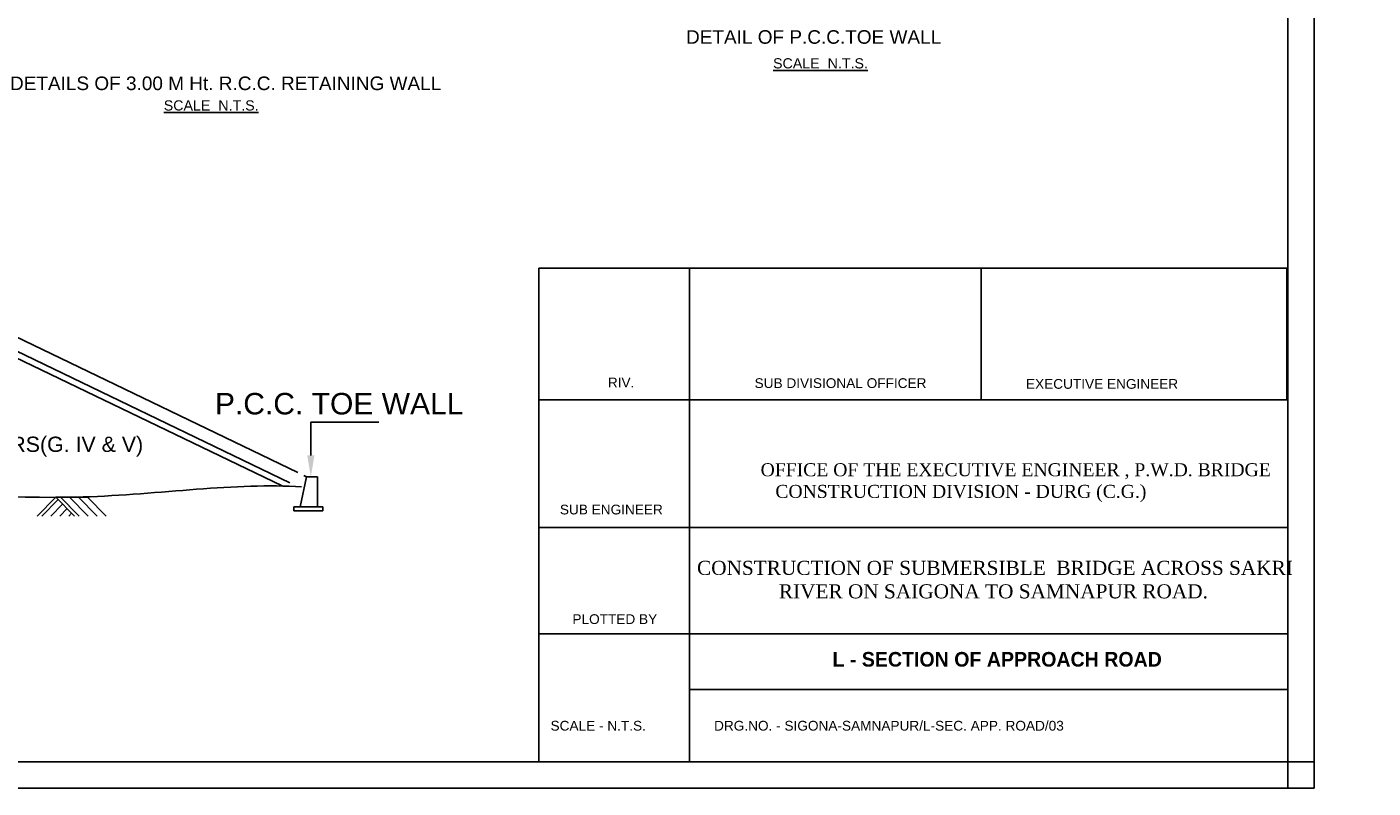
# Model space of a CAD drawing. Header units: inches. Extents: x 14126674 to 42230143, y -2093187 to -1851978.
# Tile 4 of 5: x 14431031 to 14631697, y -2093187 to -1979660. Entities that reach past the tile are written whole.
import ezdxf

# ---------------------------------------------------------------- set-up
doc = ezdxf.new("R2010")
doc.units = ezdxf.units.IN
doc.header["$MEASUREMENT"] = 0
doc.styles.get("Standard").update_dxf_attribs({"font": 'arial.ttf'})

msp = doc.modelspace()

# ---------------------------------------------------------------- linework, layer by layer
for p, q in [((14529781.2, -2078494.6), (14529781.2, -2015617.9)), ((14529781.2, -2015617.9), (14529781.2, -2089186.6)), ((14507330.1, -2035255.9), (14507330.1, -2089186.6)), ((14543666.1, -2070185.7), (14507330.1, -2070185.7)), ((14543666.1, -2070185.7), (14618848.6, -2070185.7)), ((14529781.2, -2078494.6), (14618848.6, -2078494.6))]:
    msp.add_line(p, q)
at = {"color": 0}
for p, q in [((14573291.3, -2015617.9), (14573291.3, -2035255.9)), ((14413102.7, -2018044.4), (14471392.1, -2046125.5)), ((14413102.7, -2020116.2), (14470226.1, -2047635.5)), ((14413102.7, -2021162.7), (14469078.4, -2048129.2)), ((14473355.5, -2043562.3), (14473355.5, -2038610.8)), ((14473355.5, -2038610.8), (14483498.7, -2038610.8)), ((14472702, -2046773.2), (14471780.4, -2051245.2)), ((14472313.7, -2046585.2), (14472702, -2046773.2)), ((14474349.8, -2046773.2), (14472702, -2046773.2)), ((14474349.8, -2047711.6), (14474349.8, -2046773.2)), ((14474349.8, -2050273.5), (14474349.8, -2047350.4)), ((14474349.8, -2047711.6), (14474349.8, -2051245.2)), ((14432559.3, -2052606.7), (14435347.4, -2049818.6)), ((14433230.5, -2052606.7), (14435683, -2050154.2)), ((14435347.4, -2049818.6), (14438135.4, -2052606.7)), ((14435347.4, -2049818.6), (14440045.8, -2049818.6)), ((14436018.6, -2049818.6), (14438471, -2052271.1)), ((14436018.6, -2049818.6), (14438806.6, -2052606.7)), ((14437361, -2049818.6), (14440149, -2052606.7)), ((14438703.4, -2049818.6), (14441491.4, -2052606.7)), ((14440045.8, -2049818.6), (14442833.8, -2052606.7)), ((14434572.9, -2052606.7), (14436354.2, -2050825.4)), ((14435915.3, -2052606.7), (14437025.4, -2051496.6)), ((14437257.7, -2052606.7), (14437696.6, -2052167.8)), ((14470839.2, -2051827.8), (14470839.2, -2051245.2)), ((14474349.8, -2051245.2), (14470839.2, -2051245.2)), ((14475120.1, -2051827.8), (14470839.2, -2051827.8)), ((14474349.8, -2051245.2), (14475120.1, -2051245.2)), ((14475120.1, -2051245.2), (14475120.1, -2051827.8)), ((14507330.1, -2054315.9), (14618915, -2054315.9))]:
    msp.add_line(p, q, dxfattribs=at)
for points in [[(14126674, -1851978.4), (14622915, -1851978.4), (14622915, -2093186.6), (14126674, -2093186.6)], [(14130610.5, -1855908.1), (14618978.5, -1855908.1), (14618978.5, -2089256.9), (14130610.5, -2089256.9)], [(14507330.1, -2015617.9), (14618848.6, -2015617.9), (14618848.6, -2035255.9), (14507330.1, -2035255.9)], [(14618978.5, -2089256.9), (14622915, -2089256.9), (14622915, -2093186.6), (14618978.5, -2093186.6)]]:
    msp.add_lwpolyline(points, close=True)
msp.add_open_spline([(14279950.3, -2047762), (14284250.3, -2046974.9), (14291789, -2048410.3), (14305233.8, -2046467.1), (14324130.2, -2047562), (14346065, -2048309.2), (14385284.5, -2043454), (14427860.9, -2053076.1), (14462227.9, -2047589.1), (14471982.7, -2048257.6)], degree=3, knots=[1601.98480761, 1601.98480761, 1601.98480761, 1601.98480761, 4564.83833561, 9792.09502531, 15871.66791326, 24798.48285478, 33160.60354872, 57858.14480792, 70109.05266062, 70109.05266062, 70109.05266062, 70109.05266062], dxfattribs=at)
msp.add_solid([(14473893.7, -2043562.3), (14473355.5, -2046791.5), (14472817.3, -2043562.3)], dxfattribs=at)

# ---------------------------------------------------------------- texts
for s, height, p in [('DETAIL OF P.C.C.TOE WALL', 2025, (14529282.1, -1982172.6)), ('DETAILS OF 3.00 M Ht. R.C.C. RETAINING WALL', 2025, (14428510, -1989085.1)), ('PLOTTED BY', 1454, (14512346.7, -2068712.9))]:
    msp.add_text(s, height=height).set_placement(p)
for s, height, p in [('                RIV.', 1453.999, (14508600, -2033424.8)), ('SUB DIVISIONAL OFFICER', 1453.999, (14539504.6, -2033514.4)), ('EXECUTIVE ENGINEER', 1453.999, (14579958.5, -2033631.7)), ('P.C.C. TOE WALL', 3203.613, (14459056, -2037456.2)), ('230MM THICK G.S.B. IN 2 LAYERS(G. IV & V)', 2278.125, (14381516.8, -2043048)), ('    SUB ENGINEER', 1453.999, (14508219.4, -2052369.8)), ('SCALE - N.T.S.                  DRG.NO. - SIGONA-SAMNAPUR/L-SEC. APP. ROAD/03', 1453.999, (14509083.5, -2084611.9))]:
    msp.add_text(s, height=height, dxfattribs=at).set_placement(p)
at = {"attachment_point": 1}
for s, insert, char_height, width in [('{\\LSCALE  N.T.S.}', (14542251.5, -1984331.1), 1518.75, 31561.713), ('{\\LSCALE  N.T.S.}', (14451425.3, -1990609.3), 1518.75, 31561.713), ('\\pi994.93786;{\\fTimes New Roman|b0|i0|c0|p18;CONSTRUCTION OF SUBMERSIBLE  BRIDGE ACROSS SAKRI \\P\\pi13186.89893;RIVER ON SAIGONA TO SAMNAPUR ROAD. }', (14529923, -2059289.1), 2100, 88637.965), ('{\\fBodoni MT|b1|i0|c0|p18;L - SECTION OF APPROACH ROAD}', (14551114.5, -2072888), 2180.998, 92452.79)]:
    msp.add_mtext(s, dxfattribs=dict(at, insert=insert, char_height=char_height, width=width))
at = {"color": 0, "insert": (14540399.6, -2044733.8), "char_height": 1938.681, "width": 78056.031, "attachment_point": 1}
msp.add_mtext('{\\fTimes New Roman|b0|i0|c0|p18;OFFICE OF THE EXECUTIVE ENGINEER , P.W.D. BRIDGE    \\P   CONSTRUCTION DIVISION - DURG (C.G.)\\P}                      ', dxfattribs=at)

doc.saveas('drawing.dxf')
